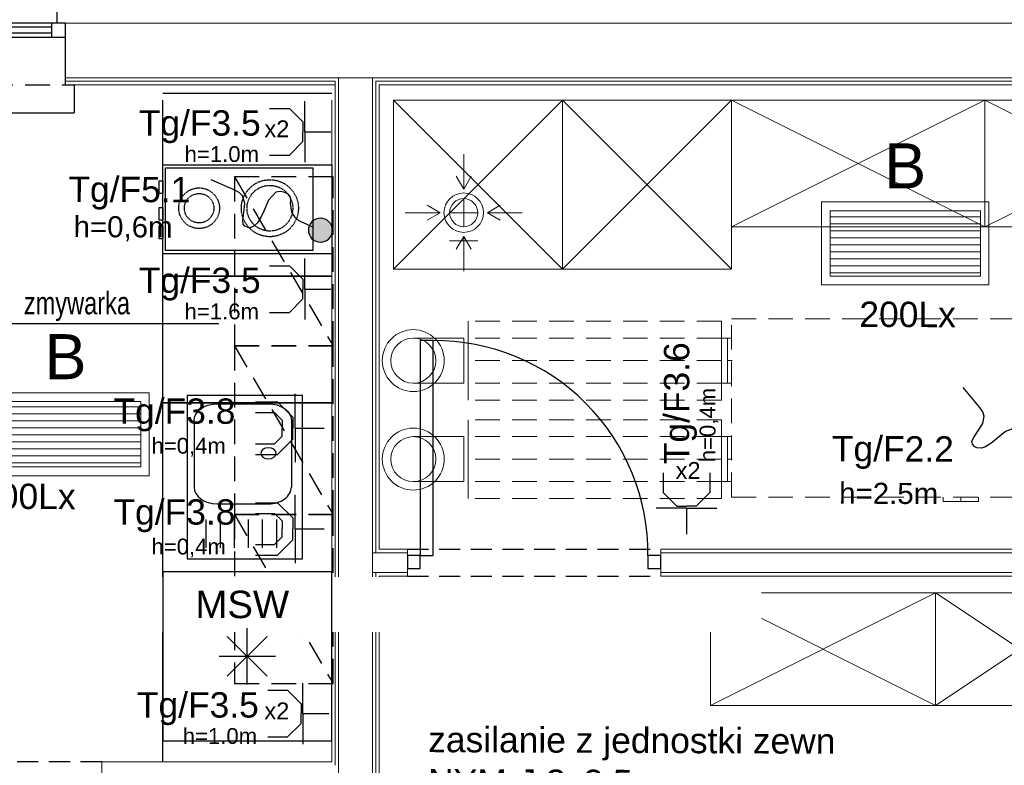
# Model space of a CAD drawing. Header units: inches. Extents: x 65192 to 78842, y -37594 to -36109.
# Tile 39 of 63: x 67170 to 67520, y -36614 to -36350. Entities that reach past the tile are written whole.
import ezdxf
from ezdxf.enums import TextEntityAlignment as Align

# ---------------------------------------------------------------- set-up
doc = ezdxf.new("R2010")
doc.units = ezdxf.units.IN
doc.header["$MEASUREMENT"] = 0
doc.linetypes.add('DASHED2', pattern=[0.375, 0.25, -0.125])
doc.linetypes.add('HIDDEN', pattern=[0.375, 0.25, -0.125])
for name, color, linetype, lineweight in [('--proj.wentylacja', 251, 'Continuous', 0), ('E-opisy', 240, 'Continuous', 25), ('IE_opis_tab', 1, 'Continuous', 30), ('LUXIONA', 140, 'Continuous', 20), ('p--kuchnia', 251, 'Continuous', 25), ('p--płyta GK', 7, 'Continuous', 0), ('p--wyposażenie', 251, 'Continuous', 0), ('p--ściana GK', 7, 'Continuous', 0), ('p--ściana szkielet', 7, 'Continuous', 0)]:
    doc.layers.add(name, color=color, linetype=linetype, lineweight=lineweight)
for name, color, linetype in [('2      PRZYCISKI I ŁĄCZNIKI', 5, 'Continuous'), ('E_gniazda', 240, 'Continuous'), ('E_LAMPY', 240, 'Continuous'), ('p--drzwi', 7, 'Continuous'), ('p--okna', 7, 'Continuous'), ('p--opisy dodatkowe', 7, 'Continuous'), ('p--podciąg', 7, 'Continuous'), ('x_ie_gniazda', 3, 'Continuous')]:
    doc.layers.add(name, color=color, linetype=linetype)
doc.layers.add('AA_KOMINY.W+_Nr_Pióra__152', color=7, linetype='Continuous', lineweight=5, true_color=0x40cfff)
doc.styles.add('Arial', font='arial.ttf', dxfattribs={"width": 0.75})
doc.styles.add('GENERATED_STYLE_2', font='arial.ttf')
doc.styles.get("Standard").update_dxf_attribs({"font": 'ARIAL.TTF'})
doc.styles.add('STYL-1', font='arial.ttf', dxfattribs={"width": 0.75})

# ---------------------------------------------------------------- blocks, each defined once
blk = doc.blocks.new('drzwi-90-100')
for p, q in [((10.1, 87.38), (5.05, 87.38)), ((5.05, 87.38), (5.05, 2.53)), ((10.1, 2.53), (10.1, 87.38)), ((5.05, 2.53), (0, 2.53)), ((0, 2.53), (0, -2.53)), ((5.05, -2.53), (5.05, 2.53)), ((5.05, 2.53), (10.1, 2.53)), ((100, 2.53), (94.95, 2.53)), ((94.95, 2.53), (94.95, -2.53)), ((100, -2.53), (100, 2.53)), ((0, -2.53), (5.05, -2.53)), ((94.95, -2.53), (100, -2.53))]:
    blk.add_line(p, q)
blk.add_arc((10.8, 3.23), 84.15, 359.5233, 90.4767)
blk = doc.blocks.new('okno-80-33.15')
at = {"linetype": 'Continuous', "ltscale": 35}
for p, q in [((-3, 10), (83, 10)), ((0, -39.15), (80, -39.15))]:
    blk.add_line(p, q, dxfattribs=at)
for p, q in [((-3, 0), (-3, 10)), ((83, 0), (83, 10)), ((0, 0), (-3, 0)), ((0, -21.95), (0, 0)), ((80, 0), (80, -21.95)), ((80, 0), (83, 0)), ((0, -21.95), (0, -16.95)), ((0, -16.95), (5, -16.95)), ((5, -16.95), (75, -16.95)), ((5, -16.95), (5, -21.95)), ((75, -21.95), (75, -16.95)), ((75, -16.95), (80, -16.95)), ((80, -16.95), (80, -21.95)), ((5, -18.45), (75, -18.45)), ((5, -20.61), (75, -20.61)), ((5, -21.95), (0, -21.95)), ((3, -33.15), (3, -21.95)), ((75, -21.95), (5, -21.95)), ((80, -21.95), (75, -21.95)), ((77, -21.95), (77, -33.15)), ((0, -39.15), (0, -33.15)), ((80, -33.15), (80, -39.15))]:
    blk.add_line(p, q)
at = {"linetype": 'HIDDEN', "ltscale": 35}
for p, q in [((0, 0), (80, 0)), ((0, -33.15), (80, -33.15))]:
    blk.add_line(p, q, dxfattribs=at)
blk = doc.blocks.new('SPLINE_10', base_point=(16648.91, -8782.46))
at = {"lineweight": 30, "true_color": 0xf50000}
h = blk.add_hatch(color=1, dxfattribs=at)
h.dxf.hatch_style = 1
h.paths.add_polyline_path([(16574.2, -8575.14, 1), (16553.82, -8575.14, 1)])
at = {"color": 1, "lineweight": 30, "true_color": 0xf50000}
blk.add_circle((16564.01, -8575.14), 10.19, dxfattribs=at)
at = {"layer": 'AA_KOMINY.W+_Nr_Pióra__152', "color": 1, "lineweight": 30, "true_color": 0xf50000, "flags": 128}
for points in [[(16568.73, -8507.47), (16563.94, -8503.18), (16562.46, -8499.8), (16562.08, -8495.23), (16562.08, -8473.3)], [(16568.58, -8524.69), (16574.28, -8524.69), (16580.11, -8523.81), (16583.16, -8522.45), (16585.95, -8519.99), (16586.54, -8518.3), (16586.6, -8515.19), (16585.63, -8513.18), (16582.51, -8511.62), (16574.14, -8508.98), (16568.73, -8507.47)], [(16553.59, -8542.86), (16550.61, -8541.84), (16548.23, -8540.13), (16546.98, -8537.42), (16546.98, -8533.86), (16547.83, -8530.69), (16549.88, -8527.59), (16558.29, -8524.69)], [(16558.29, -8524.69), (16568.58, -8524.69)], [(16564.01, -8568.48), (16564.01, -8555.3), (16563, -8551.75), (16561.94, -8549.85), (16559.84, -8546.96), (16553.59, -8542.86)]]:
    blk.add_lwpolyline(points, dxfattribs=at)
blk = doc.blocks.new('gn-1f')
at = {"layer": 'E_gniazda', "lineweight": 30}
for p, q in [((5465750.2434, 5917242.2776), (5465750.2434, 5917242.4824)), ((5465750.2434, 5917242.2776), (5465750.0034, 5917242.2776)), ((5465750.0592, 5917242.1555), (5465750.1665, 5917242.2623)), ((5465750.1665, 5917242.2623), (5465750.2434, 5917242.2623)), ((5465750.2434, 5917242.2776), (5465750.4834, 5917242.2776)), ((5465750.3202, 5917242.2623), (5465750.2434, 5917242.2623)), ((5465750.4276, 5917242.1555), (5465750.3202, 5917242.2623)), ((5465750.0592, 5917241.9997), (5465750.0592, 5917242.1555)), ((5465750.4276, 5917241.9997), (5465750.4276, 5917242.1555))]:
    blk.add_line(p, q, dxfattribs=at)
at = {"layer": 'E_gniazda', "color": 7, "style": 'Arial'}
blk.add_attdef('fazy', (5465750.6128, 5917242.1351), '', height=0.125, dxfattribs=at)
for tag, p in [('PRAD', (5465750.2366, 5917241.9258)), ('OBWÓD', (5465750.207, 5917241.7325))]:
    blk.add_attdef(tag, text='', height=0.125, dxfattribs=at).set_placement(p, align=Align.MIDDLE)
blk = doc.blocks.new('B')
at = {"layer": 'LUXIONA', "linetype": 'Continuous'}
h = blk.add_hatch(dxfattribs=at)
h.set_pattern_fill('ANSI31', color=256, scale=200, angle=135)
h.set_pattern_definition([(180, (966.344, -170.453), (-2e-15, -25), [])])
h.paths.add_polyline_path([(30.6, 263.5), (30.6, 31.5), (564.4, 31.5), (564.4, 263.5)])
for points in [[(0, 0), (595, 0), (595, 295), (0, 295)], [(30.6, 31.5), (564.4, 31.5), (564.4, 263.5), (30.6, 263.5)]]:
    blk.add_lwpolyline(points, close=True, dxfattribs=at)
at = {"layer": 'LUXIONA'}
blk.add_attdef('OZNACZENIE', text='', height=80, dxfattribs=at).set_placement((297.5, 343.1), align=Align.CENTER)
blk = doc.blocks.new('WYŁ. POJ.')
at = {"layer": '2      PRZYCISKI I ŁĄCZNIKI', "lineweight": 30}
for p, q in [((26.8, 49.4), (71.1, 203)), ((71.1, 203), (159.7, 203))]:
    blk.add_line(p, q, dxfattribs=at)
blk.add_circle((0, 0), 56.2, dxfattribs=at)
blk = doc.blocks.new('gniazdo-ip')
at = {"layer": 'E_gniazda', "lineweight": 30}
for p, q in [((8098.5835, 2764.6608), (8098.5835, 2764.4856)), ((8098.6679, 2764.6608), (8098.6679, 2764.5089)), ((8098.9136, 2764.6608), (8098.9136, 2764.5089)), ((8098.998, 2764.6608), (8098.998, 2764.4856)), ((8098.5835, 2764.4856), (8098.7043, 2764.3654)), ((8098.6679, 2764.5089), (8098.7274, 2764.4498)), ((8098.9136, 2764.5089), (8098.8541, 2764.4498)), ((8098.998, 2764.4856), (8098.8772, 2764.3654)), ((8098.7274, 2764.4498), (8098.7907, 2764.4498)), ((8098.8541, 2764.4498), (8098.7907, 2764.4498)), ((8098.7907, 2764.3482), (8098.5207, 2764.3482)), ((8098.7043, 2764.3654), (8098.7907, 2764.3654)), ((8098.8772, 2764.3654), (8098.7907, 2764.3654)), ((8098.7907, 2764.3482), (8098.7907, 2764.1178)), ((8098.7907, 2764.3482), (8099.0607, 2764.3482))]:
    blk.add_line(p, q, dxfattribs=at)
at = {"color": 7, "style": 'Arial'}
for tag, p in [('OBWÓD', (8098.7577, 2765.2194)), ('PRAD', (8098.7907, 2764.9588))]:
    blk.add_attdef(tag, text='', height=0.1875, dxfattribs=at).set_placement(p, align=Align.MIDDLE)
blk.add_attdef('fazy', (8099.3307, 2713.7907), '', height=0.1875, dxfattribs=at)
blk = doc.blocks.new('kuchenka_16')
for points in [[(0, 0), (31.55, 0), (31.55, -60), (0, -60)], [(1, -6.74), (30.35, -6.74), (30.35, -59), (1, -59)], [(5.7, -60), (10.19, -60), (10.19, -61.31), (5.7, -61.31)], [(15.11, -60), (19.61, -60), (19.61, -61.31), (15.11, -61.31)], [(21.75, -60), (26.24, -60), (26.24, -61.31), (21.75, -61.31)]]:
    blk.add_lwpolyline(points, close=True)
at = {"linetype": 'DASHED2'}
for centre, radius in [((15.38, -21.95), 10.13), ((15.38, -21.95), 8.13), ((15.38, -47.09), 7.23), ((15.38, -47.09), 5.23)]:
    blk.add_circle(centre, radius, dxfattribs=at)
blk = doc.blocks.new('zlew-58x41')
at = {"color": 0, "linetype": 'Continuous'}
for p, q in [((49.13, -4), (25.53, -4)), ((19.53, -30.36), (19.53, -12.16)), ((55.13, -30.36), (55.13, -12.16)), ((49.13, -38.52), (25.53, -38.52))]:
    blk.add_line(p, q, dxfattribs=at)
at = {"ltscale": 8}
for p, q in [((13.98, -9.33), (3.98, -9.33)), ((13.98, -14.33), (3.98, -14.33)), ((13.98, -19.33), (3.98, -19.33)), ((13.98, -24.33), (3.98, -24.33)), ((13.98, -29.33), (3.98, -29.33)), ((13.98, -34.33), (3.98, -34.33))]:
    blk.add_line(p, q, dxfattribs=at)
blk.add_lwpolyline([(58, -41), (0, -41), (0, 0), (58, 0)], close=True, dxfattribs=at)
at = {"color": 0, "linetype": 'Continuous', "extrusion": (0, 0, -1)}
for centre, start_param, end_param in [((25.53, -12.16), 1.570796, 3.141593), ((25.53, -30.36), 0, 1.570796)]:
    blk.add_ellipse(centre, major_axis=(0, -8.16), ratio=0.735294, start_param=start_param, end_param=end_param, dxfattribs=at)
at = {"color": 0, "linetype": 'Continuous'}
for centre, start_param, end_param in [((49.13, -12.16), 1.570796, 3.141593), ((49.13, -30.36), 0, 1.570796)]:
    blk.add_ellipse(centre, major_axis=(0, -8.16), ratio=0.735294, start_param=start_param, end_param=end_param, dxfattribs=at)
blk.add_ellipse((37.51, -12.16), major_axis=(0, -2.72), ratio=0.735294, dxfattribs=at)
blk = doc.blocks.new('FRIDGE_65_86')
at = {"color": 0, "linetype": 'Continuous'}
for p, q in [((0.6, 0.6), (0, 0.6)), ((0, 0.6), (0, 0)), ((0.6, 0), (0.6, 0.6)), ((0.3, 0.2), (0.3, 0.4)), ((0.229289, 0.229289), (0.370711, 0.370711)), ((0.229289, 0.370711), (0.370711, 0.229289)), ((0.2, 0.3), (0.4, 0.3)), ((0, 0), (0.6, 0))]:
    blk.add_line(p, q, dxfattribs=at)
blk = doc.blocks.new('went-rzut parter-inst')
for p, q in [((-313.11, -37.04), (-313.11, -24.61)), ((-313.11, -37.01), (-315.8, -32.43)), ((-313.11, -37.01), (-310.42, -32.43)), ((-313.11, -40.41), (-313.11, -50.41)), ((-321.49, -45.41), (-333.91, -45.41)), ((-321.51, -45.41), (-326.1, -42.72)), ((-321.51, -45.41), (-326.1, -48.1)), ((-318.11, -45.41), (-308.11, -45.41)), ((-318.11, -45.41), (-308.11, -45.41)), ((-318.11, -45.41), (-308.11, -45.41)), ((-318.11, -45.41), (-308.11, -45.41)), ((-304.73, -45.41), (-292.31, -45.41)), ((-304.71, -45.41), (-300.12, -42.72)), ((-304.71, -45.41), (-300.12, -48.1)), ((-318.11, -55.41), (-308.11, -55.41)), ((-313.11, -53.82), (-315.8, -58.4)), ((-313.11, -53.79), (-313.11, -66.22)), ((-313.11, -53.82), (-310.42, -58.4)), ((-311.52, -83.97), (-311.52, -111.97)), ((-311.52, -83.97), (-311.52, -111.97)), ((-221.52, -83.97), (-221.52, -111.97)), ((-313.02, -89.97), (-331.02, -89.97)), ((-313.02, -89.97), (-313.02, -105.97)), ((-219.37, -89.97), (-221.52, -89.97)), ((-219.37, -104.22), (-219.37, -91.72)), ((-217.72, -97.97), (-219.37, -97.97)), ((-313.02, -105.97), (-331.02, -105.97)), ((-219.37, -105.97), (-221.52, -105.97)), ((-311.52, -118.97), (-311.52, -146.97)), ((-311.52, -118.97), (-311.52, -146.97)), ((-221.52, -118.97), (-221.52, -146.97)), ((-313.02, -124.97), (-331.02, -124.97)), ((-313.02, -124.97), (-313.02, -140.97)), ((-218.02, -124.97), (-221.52, -124.97)), ((-221.52, -124.97), (-221.52, -140.97)), ((-219.37, -139.22), (-219.37, -126.72)), ((-217.72, -132.97), (-219.37, -132.97)), ((-313.02, -140.97), (-331.02, -140.97)), ((-221.52, -140.97), (-218.02, -140.97))]:
    blk.add_line(p, q)
at = {"linetype": 'HIDDEN', "ltscale": 35}
for p, q in [((-218.02, -83.17), (-133.67, -83.17)), ((-218.02, -83.17), (-133.67, -83.17)), ((-218.02, -83.17), (-109.02, -83.17)), ((-218.02, -146.47), (-218.02, -83.17)), ((-221.52, -83.97), (-311.52, -83.97)), ((-221.52, -89.97), (-313.02, -89.97)), ((-221.52, -97.97), (-311.52, -97.97)), ((-221.52, -105.97), (-313.02, -105.97)), ((-221.52, -111.97), (-311.52, -111.97)), ((-221.52, -118.97), (-311.52, -118.97)), ((-221.52, -124.97), (-313.02, -124.97)), ((-221.52, -132.97), (-311.52, -132.97)), ((-221.52, -140.97), (-313.02, -140.97)), ((-218.02, -146.47), (-109.02, -146.47)), ((-221.52, -146.97), (-311.52, -146.97))]:
    blk.add_line(p, q, dxfattribs=at)
at = {"linetype": 'Continuous'}
for p, q in [((-219.37, -89.97), (-219.37, -105.97)), ((-219.37, -89.97), (-218.02, -89.97)), ((-219.37, -104.22), (-219.37, -91.72)), ((-219.37, -105.97), (-218.02, -105.97)), ((-219.37, -124.97), (-219.37, -140.97)), ((-219.37, -124.97), (-218.02, -124.97)), ((-219.37, -139.22), (-219.37, -126.72)), ((-219.37, -140.97), (-218.02, -140.97)), ((-142.77, -147.97), (-142.77, -146.47)), ((-136.52, -147.97), (-136.52, -146.47)), ((-130.27, -147.97), (-130.27, -146.47)), ((-142.77, -147.97), (-130.27, -147.97))]:
    blk.add_line(p, q, dxfattribs=at)
at = {"ltscale": 10}
for centre in [(-331.02, -97.97), (-331.02, -132.97)]:
    blk.add_circle(centre, 11, dxfattribs=at)
for centre in [(-331.02, -97.97), (-331.02, -132.97)]:
    blk.add_circle(centre, 8)
for radius, start, end in [(7, 0, 180), (7, 0, 180), (5, 0, 180), (5, 0, 180), (5, 0, 180), (5, 0, 180), (5, 0, 180), (5, 0, 180), (7, 180, 0), (5, 180, 0), (5, 180, 0), (5, 180, 0), (5, 180, 0)]:
    blk.add_arc((-313.11, -45.41), radius, start, end)

msp = doc.modelspace()

# ---------------------------------------------------------------- linework, layer by layer
at = {"linetype": 'Continuous', "ltscale": 12}
msp.add_line((67160.83, -36457.48), (67240.9, -36457.48), dxfattribs=at)
at = {"layer": 'p--kuchnia', "linetype": 'Continuous', "ltscale": 35}
for p, q in [((67220.99, -36375.7), (67280.99, -36375.7)), ((67220.99, -36613.2), (67220.99, -36378.2)), ((67220.99, -36440.7), (67280.99, -36440.7)), ((67280.99, -36440.7), (67220.99, -36440.7)), ((67220.99, -36485.7), (67280.99, -36485.7)), ((67280.99, -36485.7), (67220.99, -36485.7))]:
    msp.add_line(p, q, dxfattribs=at)
at = {"layer": 'p--kuchnia', "linetype": 'HIDDEN', "ltscale": 35}
for p, q in [((67246.49, -36405.4), (67281.49, -36465.4)), ((67246.49, -36465.4), (67281.49, -36525.4)), ((67246.49, -36525.4), (67281.49, -36585.4))]:
    msp.add_line(p, q, dxfattribs=at)
for points in [[(67246.49, -36405.4), (67246.49, -36465.4), (67281.49, -36465.4), (67281.49, -36405.4)], [(67246.49, -36465.4), (67246.49, -36525.4), (67281.49, -36525.4), (67281.49, -36465.4)], [(67246.49, -36525.4), (67246.49, -36585.4), (67281.49, -36585.4), (67281.49, -36525.4)]]:
    msp.add_lwpolyline(points, close=True, dxfattribs=at)
at = {"layer": 'p--podciąg', "linetype": 'HIDDEN', "ltscale": 30}
for p, q in [((67307.89, -36537.7), (67397.89, -36537.7)), ((67307.89, -36547.2), (67397.89, -36547.2)), ((67199.29, -36613.2), (67099.29, -36613.2))]:
    msp.add_line(p, q, dxfattribs=at)
at = {"layer": 'p--płyta GK', "ltscale": 35}
for p, q in [((67186.49, -36371.45), (67282.24, -36371.45)), ((67282.24, -36614.45), (67282.24, -36371.45)), ((67296.64, -36371.45), (67642.24, -36371.45)), ((67296.64, -36538.95), (67296.64, -36371.45)), ((67186.49, -36372.7), (67282.24, -36372.7)), ((67297.89, -36537.7), (67297.89, -36372.7)), ((67297.89, -36372.7), (67640.99, -36372.7)), ((67280.99, -36613.2), (67280.99, -36378.2)), ((67296.64, -36660.1), (67296.64, -36545.95)), ((67297.89, -36660.1), (67297.89, -36547.2)), ((67199.29, -36613.2), (67280.99, -36613.2))]:
    msp.add_line(p, q, dxfattribs=at)
at = {"layer": 'p--wyposażenie', "linetype": 'Continuous', "lineweight": 5}
for p, q in [((67362.96, -36438.2), (67302.96, -36378.2)), ((67362.96, -36378.2), (67302.96, -36438.2)), ((67422.96, -36438.2), (67362.96, -36378.2)), ((67422.96, -36378.2), (67362.96, -36438.2)), ((67512.96, -36423.2), (67422.96, -36378.2)), ((67422.96, -36423.2), (67512.96, -36378.2)), ((67602.96, -36423.2), (67512.96, -36378.2)), ((67512.96, -36423.2), (67602.96, -36378.2)), ((67495.49, -36593.2), (67415.49, -36553.2)), ((67415.49, -36593.2), (67495.49, -36553.2)), ((67555.49, -36593.2), (67495.49, -36553.2)), ((67495.49, -36593.2), (67555.49, -36553.2))]:
    msp.add_line(p, q, dxfattribs=at)
for points in [[(67362.96, -36378.2), (67302.96, -36378.2), (67302.96, -36438.2), (67362.96, -36438.2)], [(67422.96, -36378.2), (67362.96, -36378.2), (67362.96, -36438.2), (67422.96, -36438.2)], [(67512.96, -36423.2), (67422.96, -36423.2), (67422.96, -36378.2), (67512.96, -36378.2)], [(67602.96, -36423.2), (67512.96, -36423.2), (67512.96, -36378.2), (67602.96, -36378.2)], [(67495.49, -36593.2), (67415.49, -36593.2), (67415.49, -36553.2), (67495.49, -36553.2)], [(67555.49, -36593.2), (67495.49, -36593.2), (67495.49, -36553.2), (67555.49, -36553.2)]]:
    msp.add_lwpolyline(points, close=True, dxfattribs=at)
at = {"layer": 'p--ściana GK', "ltscale": 35}
for p, q in [((67307.89, -36538.95), (67295.44, -36538.95)), ((67307.89, -36537.7), (67297.89, -36537.7)), ((67307.89, -36537.7), (67307.89, -36547.2)), ((67640.99, -36537.7), (67397.89, -36537.7)), ((67397.89, -36537.7), (67397.89, -36547.2)), ((67643.44, -36538.95), (67397.89, -36538.95)), ((67307.89, -36545.95), (67295.44, -36545.95)), ((67307.89, -36547.2), (67297.89, -36547.2)), ((67643.44, -36545.95), (67397.89, -36545.95)), ((67640.99, -36547.2), (67397.89, -36547.2))]:
    msp.add_line(p, q, dxfattribs=at)
at = {"layer": 'p--ściana szkielet', "ltscale": 35}
for p, q in [((67186.49, -36350.75), (67662.94, -36350.75)), ((67186.49, -36370.25), (67662.94, -36370.25)), ((67283.44, -36660.1), (67283.44, -36370.25)), ((67295.44, -36660.1), (67295.44, -36370.25)), ((67199.29, -36613.2), (67199.29, -36630.1))]:
    msp.add_line(p, q, dxfattribs=at)
msp.add_lwpolyline([(67186.49, -36372.7), (67186.49, -36350.75), (67183.49, -36350.75), (67183.49, -36339.55)], dxfattribs=at)
at = {"layer": 'x_ie_gniazda', "color": 1, "lineweight": 30}
msp.add_lwpolyline([(67281.89, -36552.59), (67270.78, -36552.59), (67270.78, -36557.13), (67281.89, -36557.13)], close=True, dxfattribs=at)

# ---------------------------------------------------------------- block references
at = {"layer": '2      PRZYCISKI I ŁĄCZNIKI', "color": 7, "xscale": 0.05849999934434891, "yscale": 0.05850000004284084, "zscale": 0.05850000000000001}
msp.add_blockref('WYŁ. POJ.', (67402.26, -36563.56), dxfattribs=at)
at = {"layer": 'E_gniazda'}
ref = msp.add_blockref('gn-1f', (-266208631.04, -245995150.29), dxfattribs=dict(at, xscale=-45.00000000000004, yscale=45.00000000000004, zscale=45.00000000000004, rotation=270))
ref.add_attrib('OBWÓD', 'Tg/F3.5', dxfattribs={"layer": '0', "color": 7, "height": 9, "style": 'Arial'}).set_placement((67255.78, -36390.74), align=Align.RIGHT)
ref.add_attrib('PRAD', 'h=1.0m', dxfattribs={"layer": '0', "color": 7, "height": 5.625, "style": 'Arial'}).set_placement((67241.96, -36397.17), align=Align.MIDDLE)
ref = msp.add_blockref('gn-1f', (-266208631.05, -245995206.19), dxfattribs=dict(at, xscale=-45.00000000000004, yscale=45.00000000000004, zscale=45.00000000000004, rotation=270))
ref.add_attrib('OBWÓD', 'Tg/F3.5', dxfattribs={"layer": '0', "color": 7, "height": 9, "style": 'Arial'}).set_placement((67255.77, -36446.64), align=Align.RIGHT)
ref.add_attrib('PRAD', 'h=1.6m', dxfattribs={"layer": '0', "color": 7, "height": 5.625, "style": 'Arial'}).set_placement((67241.95, -36453.07), align=Align.MIDDLE)
ref = msp.add_blockref('gn-1f', (246026168, 266239379.43), dxfattribs=dict(at, xscale=45.00000000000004, yscale=45.00000000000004, zscale=45.00000000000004, rotation=180))
ref.add_attrib('OBWÓD', 'Tg/F3.6', dxfattribs={"layer": '0', "color": 7, "height": 9, "rotation": 90, "style": 'Arial'}).set_placement((67408.01, -36464.15), align=Align.RIGHT)
ref.add_attrib('PRAD', 'h=0,4m', dxfattribs={"layer": '0', "color": 7, "height": 5.625, "rotation": 90, "style": 'Arial'}).set_placement((67414.88, -36493.57), align=Align.MIDDLE)
ref = msp.add_blockref('gniazdo-ip', (191663.63, -400940.24), dxfattribs=dict(at, xscale=45.00000000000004, yscale=45.00000000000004, zscale=45.00000000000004, rotation=90.00000000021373))
ref.add_attrib('PRAD', 'h=0,4m', dxfattribs={"layer": '0', "color": 7, "height": 5.625, "style": 'Arial'}).set_placement((67230.19, -36501.29), align=Align.MIDDLE)
ref.add_attrib('OBWÓD', 'Tg/F3.8', dxfattribs={"layer": '0', "color": 7, "height": 9, "style": 'Arial'}).set_placement((67246.8, -36493.12), align=Align.RIGHT)
ref = msp.add_blockref('gniazdo-ip', (191663.63, -400976.06), dxfattribs=dict(at, xscale=45.00000000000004, yscale=45.00000000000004, zscale=45.00000000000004, rotation=90.00000000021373))
ref.add_attrib('PRAD', 'h=0,4m', dxfattribs={"layer": '0', "color": 7, "height": 5.625, "style": 'Arial'}).set_placement((67230.19, -36537.1), align=Align.MIDDLE)
ref.add_attrib('OBWÓD', 'Tg/F3.8', dxfattribs={"layer": '0', "color": 7, "height": 9, "style": 'Arial'}).set_placement((67246.8, -36528.94), align=Align.RIGHT)
ref = msp.add_blockref('gn-1f', (-266208631.71, -245995357.05), dxfattribs=dict(at, xscale=-45.00000000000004, yscale=45.00000000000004, zscale=45.00000000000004, rotation=270))
ref.add_attrib('OBWÓD', 'Tg/F3.5', dxfattribs={"layer": '0', "color": 7, "height": 9, "style": 'Arial'}).set_placement((67255.11, -36597.49), align=Align.RIGHT)
ref.add_attrib('PRAD', 'h=1.0m', dxfattribs={"layer": '0', "color": 7, "height": 5.625, "style": 'Arial'}).set_placement((67241.29, -36603.92), align=Align.MIDDLE)
at = {"layer": 'E_LAMPY', "linetype": 'Continuous', "yscale": 0.4200000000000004, "zscale": 0.4200000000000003}
for p, xscale, rotation in [((67342.4, -36491.99), -0.4200000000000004, 66.29745595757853), ((67560.04, -36603.49), -0.4200000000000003, 39.62132203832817)]:
    msp.add_blockref('SPLINE_10', p, dxfattribs=dict(at, xscale=xscale, rotation=rotation))
at = {"layer": 'LUXIONA', "color": 7, "linetype": 'ByBlock'}
ref = msp.add_blockref('B', (67454.96, -36443.79), dxfattribs=dict(at, xscale=0.09999999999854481, yscale=0.1000000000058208, zscale=0.1))
ref.add_attrib('OZNACZENIE', 'B', dxfattribs={"height": 16}).set_placement((67484.71, -36409.48), align=Align.CENTER)
ref = msp.add_blockref('B', (67156.71, -36511.58), dxfattribs=dict(at, xscale=0.09999999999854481, yscale=0.1000000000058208, zscale=0.1))
ref.add_attrib('OZNACZENIE', 'B', dxfattribs={"height": 16}).set_placement((67186.46, -36477.27), align=Align.CENTER)
at = {"layer": 'p--drzwi', "xscale": 0.9, "yscale": 0.9}
msp.add_blockref('drzwi-90-100', (67307.89, -36542.2), dxfattribs=at)
at = {"layer": 'p--kuchnia', "linetype": 'Continuous', "ltscale": 35, "rotation": 270}
msp.add_blockref('kuchenka_16', (67280.99, -36401.15), dxfattribs=at)
at = {"layer": 'p--kuchnia', "linetype": 'Continuous', "ltscale": 35, "xscale": -1, "rotation": 270}
msp.add_blockref('zlew-58x41', (67270.67, -36541.11), dxfattribs=at)
at = {"layer": 'p--okna', "linetype": 'Continuous', "xscale": -1, "rotation": 180}
msp.add_blockref('okno-80-33.15', (67106.49, -36372.7), dxfattribs=at)

# ---------------------------------------------------------------- texts
at = {"layer": 'E-opisy', "linetype": 'Continuous', "attachment_point": 1, "rotation": 359.7673, "style": 'GENERATED_STYLE_2'}
for s, insert, char_height in [('x2', (67257.13, -36385.3), 5.991), ('200Lx', (67468.44, -36449.69), 9), ('x2', (67403.18, -36506.68), 5.991), ('200Lx', (67155.79, -36514.33), 9)]:
    msp.add_mtext(s, dxfattribs=dict(at, insert=insert, char_height=char_height))
at = {"layer": 'E-opisy', "color": 0, "linetype": 'Continuous', "insert": (67189.32, -36419.31), "char_height": 7.489, "attachment_point": 1, "rotation": 359.7673, "style": 'GENERATED_STYLE_2'}
msp.add_mtext('h=0,6m', dxfattribs=at)
at = {"layer": 'E-opisy', "color": 7, "linetype": 'Continuous', "attachment_point": 1, "rotation": 359.7673, "style": 'GENERATED_STYLE_2'}
for s, insert, char_height in [('Tg/F2.2', (67458.68, -36497.41), 9), ('h=2.5m', (67461.26, -36514.01), 7.489), ('zasilanie z jednostki zewn\\PNYM-J 3x2,5mm', (67315.3, -36600.77), 9)]:
    msp.add_mtext(s, dxfattribs=dict(at, insert=insert, char_height=char_height))
at = {"layer": 'E-opisy', "linetype": 'Continuous', "insert": (67257.11, -36592.1), "char_height": 5.991, "width": 55.2818, "attachment_point": 1, "rotation": 359.7673, "style": 'GENERATED_STYLE_2'}
msp.add_mtext('x2', dxfattribs=at)
at = {"layer": 'E_gniazda', "color": 0, "insert": (67187.49, -36405.27), "char_height": 9, "attachment_point": 1, "rotation": 359.7673, "style": 'GENERATED_STYLE_2'}
msp.add_mtext('Tg/F5.1', dxfattribs=at)
at = {"layer": 'p--opisy dodatkowe', "insert": (67171.64, -36446.23), "char_height": 8, "width": 264.7596, "attachment_point": 1, "style": 'STYL-1'}
msp.add_mtext('zmywarka', dxfattribs=at)

# ---------------------------------------------------------------- next in the draw order: texts
at = {"layer": 'IE_opis_tab', "color": 7, "lineweight": 25, "insert": (67249.24, -36557.36), "char_height": 9.75, "width": 359.0496, "attachment_point": 5, "bg_fill": 2}
msp.add_mtext('MSW', dxfattribs=at)

# ---------------------------------------------------------------- next in the draw order: block references
at = {"layer": '--proj.wentylacja', "linetype": 'Continuous', "ltscale": 12}
msp.add_blockref('went-rzut parter-inst', (67640.99, -36372.7), dxfattribs=at)
at = {"layer": 'p--kuchnia', "linetype": 'Continuous', "ltscale": 35, "xscale": 100, "yscale": 100, "zscale": 100, "rotation": 360}
msp.add_blockref('FRIDGE_65_86', (67220.99, -36605.7), dxfattribs=at)

doc.saveas('drawing.dxf')
